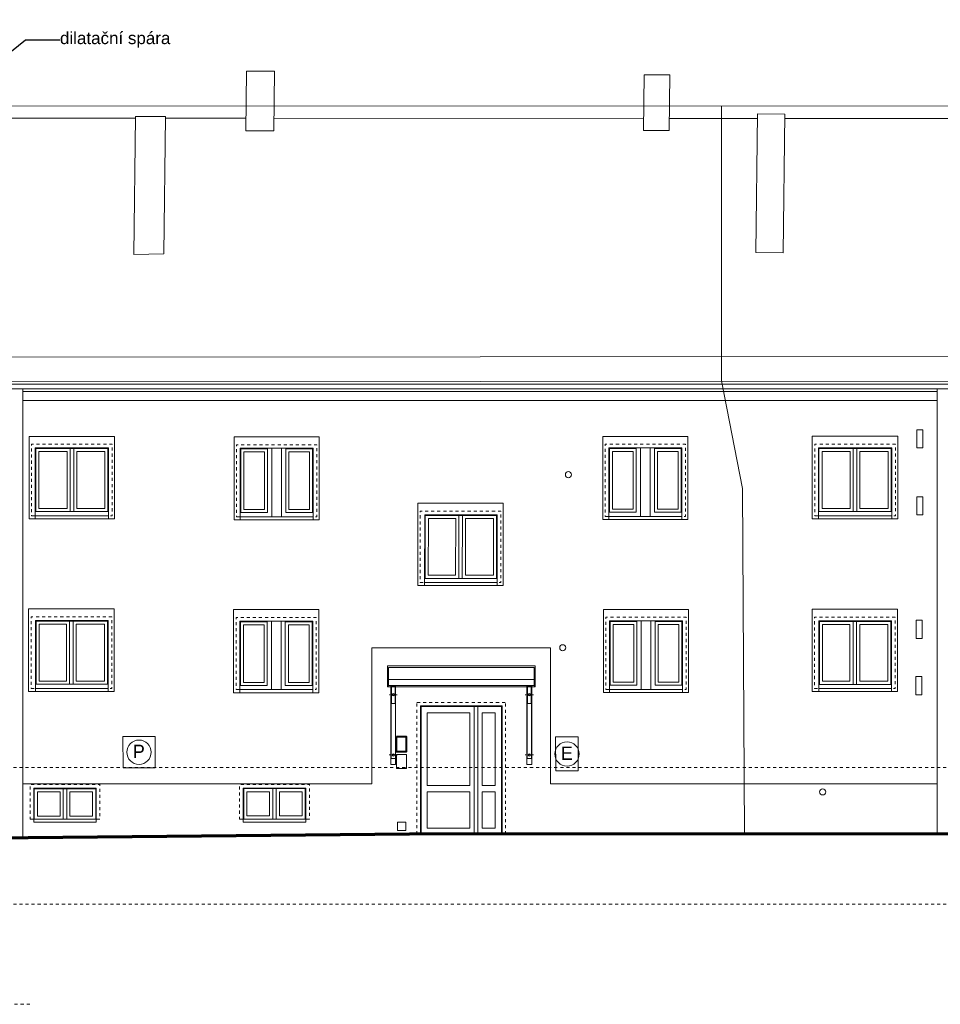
# Model space of a CAD drawing. Extents: x -52945 to 232648, y -59447 to 21255.
# Tile 7 of 21: x 16648 to 31794, y -59447 to -43238. Entities that reach past the tile are written whole.
import ezdxf

# ---------------------------------------------------------------- set-up
doc = ezdxf.new("R2010")
doc.units = 0
doc.header["$MEASUREMENT"] = 0
for name, pattern in [('ČERCHOVANÁ2', [5, 2.5, -1.25, 0, -1.25]), ('čárkovaná S', [100, 50, -50]), ('ČÁRKOVANÁ2', [9.525, 6.35, -3.175])]:
    doc.linetypes.add(name, pattern=pattern)
doc.layers.add('2D kreslení - obecné_Číslo_pera__241', color=9, linetype='Continuous', lineweight=13, true_color=0x808080)
doc.layers.add('blok P_pohled2_zvonky_Číslo_pera__32', color=7, linetype='Continuous', lineweight=40, true_color=0x000066)
for name, color, linetype, lineweight in [('2D ČÁRY_Číslo_pera__1', 7, 'Continuous', 15), ('2D ČÁRY_Číslo_pera__3', 150, 'Continuous', 13), ('blok I_komíny_Číslo_pera__1', 7, 'Continuous', 15), ('blok I_pohled5_střecha_Číslo_pera__1', 7, 'Continuous', 15), ('blok P_hromosvody_Číslo_pera__1', 7, 'Continuous', 15), ('blok P_komíny_Číslo_pera__1', 7, 'Continuous', 15), ('blok P_pohled2_ADSL_Číslo_pera__1', 7, 'Continuous', 15), ('blok P_pohled2_fasáda_Číslo_pera__1', 7, 'Continuous', 15), ('blok P_pohled2_mřížky_Číslo_pera__1', 7, 'Continuous', 15), ('blok P_pohled2_otvory_Číslo_pera__1', 7, 'Continuous', 15), ('blok P_pohled2_RIS_Číslo_pera__1', 7, 'Continuous', 15), ('blok P_pohled2_střecha_Číslo_pera__1', 7, 'Continuous', 15), ('blok P_pohled2_terén_Číslo_pera__6', 190, 'Continuous', 70), ('KRESBA_Číslo_pera__1', 7, 'Continuous', 15), ('obrys_Číslo_pera__1', 7, 'Continuous', 15), ('OSY_Číslo_pera__1', 7, 'Continuous', 15), ('POZNÁMKY.POPISKA_Číslo_pera__4', 91, 'Continuous', 13), ('POZNÁMKY.TEXT_Číslo_pera__4', 91, 'Continuous', 13), ('čárkovaná_Číslo_pera__1', 7, 'Continuous', 15)]:
    doc.layers.add(name, color=color, linetype=linetype, lineweight=lineweight)
doc.styles.add('GENERATED_STYLE_1', font='arial.ttf')
doc.styles.add('GENERATED_STYLE_3', font='txt')
doc.styles.get("Standard").update_dxf_attribs({"font": 'txt', "bigfont": 'BIGFONT.SHX'})
doc.dimstyles.new('GENERATED_STYLE__3', dxfattribs={"dimtxt": 0.18, "dimasz": 273.6, "dimexe": 0.18, "dimexo": 0.0625, "dimgap": 0.09, "dimtad": 0, "dimtih": 1, "dimtoh": 1, "dimdec": 4, "dimzin": 0, "dimdsep": 46, "dimtxsty": 'Standard', "dimcen": 0.09, "dimadec": 0, "dimazin": 0, "dimtfac": 1, "dimtdec": 4, "dimtmove": 0, "dimatfit": 3, "dimldrblk": 'ARROWHEAD_3', "dimfxl": 1, "dimtolj": 1, "dimtzin": 0, "dimarcsym": 0})

# ---------------------------------------------------------------- blocks, each defined once
blk = doc.blocks.new('ARROWHEAD_3')
at = {"linetype": 'Continuous'}
blk.add_line((0, 0), (-1, 0), dxfattribs=at)
at = {"linetype": 'Continuous', "flags": 128}
blk.add_lwpolyline([(-1, 0.2679), (0, 0), (-1, -0.2679)], dxfattribs=at)

msp = doc.modelspace()

# ---------------------------------------------------------------- linework, layer by layer
at = {"layer": '2D kreslení - obecné_Číslo_pera__241', "linetype": 'Continuous'}
for centre in [(18611, -55297), (25653, -55326)]:
    msp.add_circle(centre, 200, dxfattribs=at)
at = {"layer": '2D ČÁRY_Číslo_pera__1', "linetype": 'Continuous'}
for p, q in [((31740, -49357), (16698, -49357)), ((16698, -49507), (31740, -49507)), ((25835, -55046), (25465, -55046)), ((22443, -55819), (16698, -55819)), ((31740, -55819), (25383, -55819))]:
    msp.add_line(p, q, dxfattribs=at)
at = {"layer": '2D ČÁRY_Číslo_pera__1', "linetype": 'Continuous', "flags": 128}
for points in [[(18110, -51405), (18110, -51455), (18210, -51455), (18210, -50097), (16803, -50097), (16803, -51455), (16902, -51455), (16902, -51405)], [(21475, -51421), (21475, -51471), (21575, -51471), (21575, -50103), (20175, -50103), (20175, -51471), (20275, -51471), (20275, -51421)], [(27542, -51415), (27542, -51465), (27642, -51465), (27641, -50097), (26241, -50097), (26242, -51465), (26342, -51465), (26342, -51415)], [(30995, -51404), (30995, -51454), (31095, -51454), (31096, -50096), (29688, -50096), (29688, -51454), (29788, -51454), (29788, -51404)], [(17536, -51335), (17537, -50298), (17477, -50298), (17476, -51335)], [(30422, -51334), (30422, -50297), (30362, -50297), (30362, -51334)], [(24504, -52505), (24504, -52555), (24604, -52555), (24604, -51197), (23197, -51197), (23197, -52555), (23310, -52555), (23310, -52505)], [(23930, -52435), (23931, -51398), (23871, -51398), (23870, -52435)], [(18101, -54247), (18101, -54297), (18201, -54297), (18202, -52939), (16794, -52939), (16794, -54297), (16908, -54297), (16908, -54247)], [(21468, -54267), (21468, -54317), (21568, -54317), (21568, -52950), (20168, -52950), (20168, -54317), (20268, -54317), (20268, -54267)], [(27553, -54263), (27553, -54313), (27653, -54313), (27653, -52945), (26253, -52945), (26253, -54313), (26353, -54313), (26353, -54263)], [(30991, -54250), (30991, -54300), (31091, -54300), (31091, -52942), (29684, -52942), (29684, -54300), (29798, -54300), (29798, -54250)], [(17528, -54177), (17528, -53140), (17468, -53140), (17468, -54177)], [(30418, -54180), (30418, -53143), (30358, -53143), (30358, -54180)], [(17423, -56399), (17423, -55899), (17363, -55899), (17363, -56399)], [(20870, -56397), (20870, -55897), (20810, -55897), (20810, -56397)]]:
    msp.add_lwpolyline(points, dxfattribs=at)
at = {"layer": '2D ČÁRY_Číslo_pera__1', "linetype": 'čárkovaná S', "flags": 128}
for points in [[(16843, -51405), (18170, -51405), (18170, -50228), (16843, -50228)], [(20215, -51421), (21535, -51421), (21535, -50234), (20215, -50234)], [(26282, -51415), (27602, -51415), (27601, -50228), (26281, -50228)], [(29728, -51404), (31055, -51404), (31056, -50227), (29728, -50227)], [(23237, -52505), (24564, -52505), (24564, -51328), (23237, -51328)], [(16834, -54247), (18161, -54247), (18162, -53070), (16834, -53070)], [(20208, -54267), (21528, -54267), (21528, -53081), (20208, -53081)], [(26293, -54263), (27613, -54263), (27613, -53076), (26293, -53076)], [(29724, -54250), (31051, -54250), (31051, -53073), (29724, -53073)], [(16818, -56399), (17968, -56399), (17968, -55829), (16818, -55829)], [(20266, -56397), (21415, -56397), (21415, -55827), (20266, -55827)]]:
    msp.add_lwpolyline(points, close=True, dxfattribs=at)
at = {"layer": '2D ČÁRY_Číslo_pera__1', "linetype": 'Continuous', "flags": 128}
for points in [[(16902, -51405), (18110, -51405), (18110, -50288), (16903, -50288)], [(16912, -51335), (18100, -51335), (18100, -50298), (16913, -50298)], [(16962, -51285), (17426, -51285), (17427, -50348), (16963, -50348)], [(17586, -51285), (18050, -51285), (18050, -50348), (17587, -50348)], [(20275, -51421), (21475, -51421), (21475, -50294), (20275, -50294)], [(20285, -51351), (20725, -51351), (20725, -50304), (20285, -50304)], [(20335, -51301), (20675, -51301), (20675, -50354), (20335, -50354)], [(21465, -51351), (21025, -51351), (21025, -50304), (21465, -50304)], [(21415, -51301), (21075, -51301), (21075, -50354), (21415, -50354)], [(26342, -51415), (27542, -51415), (27541, -50288), (26341, -50288)], [(26352, -51345), (26792, -51345), (26791, -50298), (26351, -50298)], [(26402, -51295), (26742, -51295), (26741, -50348), (26401, -50348)], [(27532, -51345), (27092, -51345), (27091, -50298), (27531, -50298)], [(27482, -51295), (27142, -51295), (27141, -50348), (27481, -50348)], [(29788, -51404), (30995, -51404), (30996, -50287), (29788, -50287)], [(29798, -51334), (30985, -51334), (30986, -50297), (29798, -50297)], [(29848, -51284), (30312, -51284), (30312, -50347), (29848, -50347)], [(30472, -51284), (30935, -51284), (30936, -50347), (30472, -50347)], [(23310, -52505), (24504, -52505), (24504, -51388), (23311, -51388)], [(23320, -52435), (24494, -52435), (24494, -51398), (23321, -51398)], [(23370, -52385), (23820, -52385), (23821, -51448), (23371, -51448)], [(23980, -52385), (24444, -52385), (24444, -51448), (23981, -51448)], [(16908, -54247), (18101, -54247), (18102, -53130), (16908, -53130)], [(16918, -54177), (18091, -54177), (18092, -53140), (16918, -53140)], [(20268, -54267), (21468, -54267), (21468, -53141), (20268, -53141)], [(20278, -54197), (20718, -54197), (20718, -53151), (20278, -53151)], [(21458, -54197), (21018, -54197), (21018, -53151), (21458, -53151)], [(26353, -54263), (27553, -54263), (27553, -53136), (26353, -53136)], [(26363, -54193), (26803, -54193), (26803, -53146), (26363, -53146)], [(27543, -54193), (27103, -54193), (27103, -53146), (27543, -53146)], [(29798, -54250), (30991, -54250), (30991, -53133), (29798, -53133)], [(29808, -54180), (30981, -54180), (30981, -53143), (29808, -53143)], [(16968, -54127), (17418, -54127), (17418, -53190), (16968, -53190)], [(17578, -54127), (18041, -54127), (18042, -53190), (17578, -53190)], [(20328, -54147), (20668, -54147), (20668, -53201), (20328, -53201)], [(21408, -54147), (21068, -54147), (21068, -53201), (21408, -53201)], [(26413, -54143), (26753, -54143), (26753, -53196), (26413, -53196)], [(27493, -54143), (27153, -54143), (27153, -53196), (27493, -53196)], [(29858, -54130), (30308, -54130), (30308, -53193), (29858, -53193)], [(30468, -54130), (30931, -54130), (30931, -53193), (30468, -53193)], [(24124, -56647), (24124, -54546), (24184, -54546), (24184, -56647)], [(23354, -54646), (24054, -54646), (24054, -55847), (23354, -55847)], [(24254, -55847), (24254, -54646), (24473, -54646), (24473, -55847)], [(16878, -56399), (17908, -56399), (17908, -55889), (16878, -55889)], [(16888, -56399), (17898, -56399), (17898, -55899), (16888, -55899)], [(20326, -56397), (21355, -56397), (21355, -55887), (20326, -55887)], [(20336, -56397), (21345, -56397), (21345, -55897), (20336, -55897)], [(16938, -56349), (17313, -56349), (17313, -55949), (16938, -55949)], [(17848, -56349), (17473, -56349), (17473, -55949), (17848, -55949)], [(20386, -56347), (20760, -56347), (20760, -55947), (20386, -55947)], [(21295, -56347), (20920, -56347), (20920, -55947), (21295, -55947)], [(23354, -55947), (24054, -55947), (24054, -56547), (23354, -56547)], [(24254, -56547), (24254, -55947), (24473, -55947), (24473, -56547)], [(16878, -56399), (17908, -56399), (17908, -56449), (16878, -56449)], [(20326, -56397), (21355, -56397), (21355, -56447), (20326, -56447)]]:
    msp.add_lwpolyline(points, close=True, dxfattribs=at)
at = {"layer": '2D ČÁRY_Číslo_pera__3', "linetype": 'čárkovaná S'}
for p, q in [((52593, -55547), (-5388, -55547)), ((52593, -57797), (-5388, -57797)), ((16813, -59447), (-5388, -59447))]:
    msp.add_line(p, q, dxfattribs=at)
at = {"layer": 'blok I_komíny_Číslo_pera__1', "linetype": 'čárkovaná S'}
for p, q in [((23184, -56647), (23184, -54476)), ((23184, -54476), (24643, -54476)), ((24643, -56647), (24643, -54476))]:
    msp.add_line(p, q, dxfattribs=at)
at = {"layer": 'blok I_komíny_Číslo_pera__1', "linetype": 'Continuous'}
for p, q in [((23244, -54536), (24583, -54536)), ((23244, -56647), (23244, -54536)), ((23254, -54546), (24573, -54546)), ((23254, -56647), (23254, -54546)), ((24573, -56647), (24573, -54546)), ((24583, -56647), (24583, -54536))]:
    msp.add_line(p, q, dxfattribs=at)
at = {"layer": 'blok I_pohled5_střecha_Číslo_pera__1', "linetype": 'Continuous'}
for p, q in [((20795, -50294), (20795, -51421)), ((20955, -50294), (20955, -51421)), ((26861, -50288), (26862, -51415)), ((27021, -50288), (27022, -51415)), ((20788, -53141), (20788, -54267)), ((20948, -53141), (20948, -54267)), ((26873, -53136), (26873, -54263)), ((27033, -53136), (27033, -54263))]:
    msp.add_line(p, q, dxfattribs=at)
at = {"layer": 'blok P_hromosvody_Číslo_pera__1', "linetype": 'Continuous'}
for p, q in [((43778, -44663), (16179, -44653)), ((28197, -49185), (28197, -44657)), ((28539, -50953), (28197, -49185)), ((28571, -56644), (28539, -50953))]:
    msp.add_line(p, q, dxfattribs=at)
at = {"layer": 'blok P_komíny_Číslo_pera__1', "linetype": 'Continuous'}
for p, q in [((20368, -45065), (20379, -44086)), ((20379, -44086), (20841, -44086)), ((20829, -45065), (20841, -44086)), ((26912, -45063), (26923, -44148)), ((26923, -44148), (27347, -44148)), ((27336, -45063), (27347, -44148)), ((18528, -47103), (18555, -44833)), ((19045, -44829), (18555, -44833)), ((19018, -47094), (19045, -44829)), ((28759, -47071), (28786, -44787)), ((29236, -44793), (28786, -44787)), ((29209, -47074), (29236, -44793)), ((20368, -45065), (20829, -45065)), ((26912, -45063), (27336, -45063)), ((19018, -47094), (18528, -47103)), ((29209, -47074), (28759, -47071))]:
    msp.add_line(p, q, dxfattribs=at)
at = {"layer": 'blok P_pohled2_ADSL_Číslo_pera__1', "linetype": 'Continuous', "flags": 128}
for points in [[(22849, -55337), (23009, -55337), (23009, -55567), (22849, -55567)], [(22861, -56446), (23001, -56446), (23001, -56586), (22861, -56586)]]:
    msp.add_lwpolyline(points, close=True, dxfattribs=at)
at = {"layer": 'blok P_pohled2_fasáda_Číslo_pera__1', "linetype": 'Continuous'}
for p, q in [((16698, -49312), (16698, -56705)), ((31740, -49312), (31740, -56642))]:
    msp.add_line(p, q, dxfattribs=at)
at = {"layer": 'blok P_pohled2_mřížky_Číslo_pera__1', "linetype": 'Continuous', "flags": 128}
for points in [[(31409, -49988), (31509, -49988), (31509, -50288), (31409, -50288)], [(31408, -51091), (31508, -51091), (31508, -51391), (31408, -51391)], [(31398, -53124), (31498, -53124), (31498, -53424), (31398, -53424)], [(31391, -54052), (31491, -54052), (31491, -54352), (31391, -54352)]]:
    msp.add_lwpolyline(points, close=True, dxfattribs=at)
at = {"layer": 'blok P_pohled2_otvory_Číslo_pera__1', "linetype": 'Continuous'}
for centre in [(25675, -50728), (25582, -53578), (29859, -55950)]:
    msp.add_circle(centre, 50, dxfattribs=at)
at = {"layer": 'blok P_pohled2_RIS_Číslo_pera__1', "linetype": 'Continuous'}
for p, q in [((18347, -55037), (18348, -55552)), ((18876, -55037), (18347, -55037)), ((18874, -55556), (18876, -55037)), ((25468, -55606), (25465, -55046)), ((25835, -55046), (25465, -55046)), ((25838, -55606), (25835, -55046)), ((18348, -55552), (18874, -55556)), ((25838, -55606), (25468, -55606))]:
    msp.add_line(p, q, dxfattribs=at)
at = {"layer": 'blok P_pohled2_střecha_Číslo_pera__1', "linetype": 'Continuous'}
for p, q in [((18555, -44860), (13510, -44858)), ((20370, -44861), (19044, -44860)), ((26915, -44864), (20831, -44861)), ((28785, -44865), (27338, -44864)), ((36300, -44869), (29235, -44865)), ((-358, -48798), (48019, -48777)), ((-1011, -49205), (48672, -49184))]:
    msp.add_line(p, q, dxfattribs=at)
at = {"layer": 'blok P_pohled2_terén_Číslo_pera__6', "linetype": 'Continuous'}
for p, q in [((23061, -56648), (15504, -56716)), ((40383, -56636), (23061, -56648))]:
    msp.add_line(p, q, dxfattribs=at)
at = {"layer": 'blok P_pohled2_zvonky_Číslo_pera__32', "linetype": 'Continuous', "flags": 128}
msp.add_lwpolyline([(22847, -55038), (23007, -55038), (23007, -55288), (22847, -55288)], close=True, dxfattribs=at)
at = {"layer": 'KRESBA_Číslo_pera__1', "linetype": 'Continuous'}
for p, q in [((22443, -55819), (22443, -53576)), ((22443, -53576), (25383, -53576)), ((25383, -55819), (25383, -53576)), ((22698, -53876), (25128, -53876)), ((22698, -53876), (22698, -54217)), ((25113, -53901), (22713, -53901)), ((22713, -53901), (22713, -54201)), ((25113, -53901), (25113, -54201)), ((25128, -53876), (25128, -54217)), ((22713, -54101), (25113, -54101)), ((22702, -54221), (25125, -54221)), ((22713, -54201), (25113, -54201)), ((22753, -54201), (22753, -55501)), ((22758, -54206), (22758, -55401)), ((22828, -54206), (22828, -55401)), ((22833, -54201), (22833, -55501)), ((24993, -54201), (24993, -55501)), ((24998, -54206), (24998, -55401)), ((25068, -54206), (25068, -55401)), ((25073, -54201), (25073, -55501)), ((22828, -55401), (22758, -55401)), ((24998, -55401), (25068, -55401)), ((22833, -55501), (22753, -55501)), ((24993, -55501), (25073, -55501))]:
    msp.add_line(p, q, dxfattribs=at)
at = {"layer": 'KRESBA_Číslo_pera__1', "linetype": 'Continuous', "flags": 128}
for points in [[(16902, -51455), (18110, -51455), (18110, -51405), (16902, -51405)], [(20275, -51471), (21475, -51471), (21475, -51421), (20275, -51421)], [(26342, -51465), (27542, -51465), (27542, -51415), (26342, -51415)], [(29788, -51454), (30995, -51454), (30995, -51404), (29788, -51404)], [(23310, -52555), (24504, -52555), (24504, -52505), (23310, -52505)], [(16908, -54297), (18101, -54297), (18101, -54247), (16908, -54247)], [(20268, -54317), (21468, -54317), (21468, -54267), (20268, -54267)], [(26353, -54313), (27553, -54313), (27553, -54263), (26353, -54263)], [(29798, -54300), (30991, -54300), (30991, -54250), (29798, -54250)]]:
    msp.add_lwpolyline(points, close=True, dxfattribs=at)
for points in [[(22702, -54221, -0.607704), (22700, -54214), (22713, -54201)], [(25125, -54221, 0.607704), (25127, -54214), (25113, -54201)]]:
    msp.add_lwpolyline(points, format="xyb", dxfattribs=at)
at = {"layer": 'KRESBA_Číslo_pera__1', "linetype": 'Continuous'}
for centre in [(22795, -54351), (25032, -54351), (22795, -55341), (25032, -55341)]:
    msp.add_circle(centre, 20, dxfattribs=at)
at = {"layer": 'obrys_Číslo_pera__1', "linetype": 'Continuous'}
for p, q in [((48732, -49237), (-1099, -49237)), ((48657, -49312), (-1024, -49312))]:
    msp.add_line(p, q, dxfattribs=at)
at = {"layer": 'OSY_Číslo_pera__1', "linetype": 'ČERCHOVANÁ2'}
for p, q in [((22727, -54351), (22860, -54351)), ((24965, -54351), (25099, -54351)), ((22728, -55341), (22862, -55341)), ((24965, -55341), (25099, -55341))]:
    msp.add_line(p, q, dxfattribs=at)
at = {"layer": 'čárkovaná_Číslo_pera__1', "linetype": 'ČÁRKOVANÁ2'}
for p, q in [((22833, -54206), (22753, -54206)), ((22823, -54211), (22763, -54211)), ((22763, -54494), (22763, -54211)), ((22823, -54494), (22823, -54211)), ((24993, -54206), (25073, -54206)), ((25003, -54211), (25063, -54211)), ((25003, -54494), (25003, -54211)), ((25063, -54494), (25063, -54211)), ((22763, -54494), (22823, -54494)), ((25063, -54494), (25003, -54494))]:
    msp.add_line(p, q, dxfattribs=at)

# ---------------------------------------------------------------- texts
at = {"layer": 'POZNÁMKY.POPISKA_Číslo_pera__4', "linetype": 'Continuous', "insert": (17310, -43570), "char_height": 200, "width": 1779.2, "attachment_point": 4, "style": 'GENERATED_STYLE_1'}
msp.add_mtext('{dilatační spára}', dxfattribs=at)
at = {"layer": 'POZNÁMKY.TEXT_Číslo_pera__4', "linetype": 'Continuous', "char_height": 220, "attachment_point": 4, "style": 'GENERATED_STYLE_3'}
for s, insert in [('{P}', (18510, -55284)), ('{E}', (25553, -55314))]:
    msp.add_mtext(s, dxfattribs=dict(at, insert=insert))

# ---------------------------------------------------------------- leaders
at = {"layer": 'POZNÁMKY.POPISKA_Číslo_pera__4', "linetype": 'Continuous', "annotation_type": 0, "has_hookline": 1, "hookline_direction": 0, "text_width": 1030}
msp.add_leader([(15827, -44307), (16742, -43570), (17310, -43570)], dimstyle='GENERATED_STYLE__3', dxfattribs=at)

doc.saveas('drawing.dxf')
